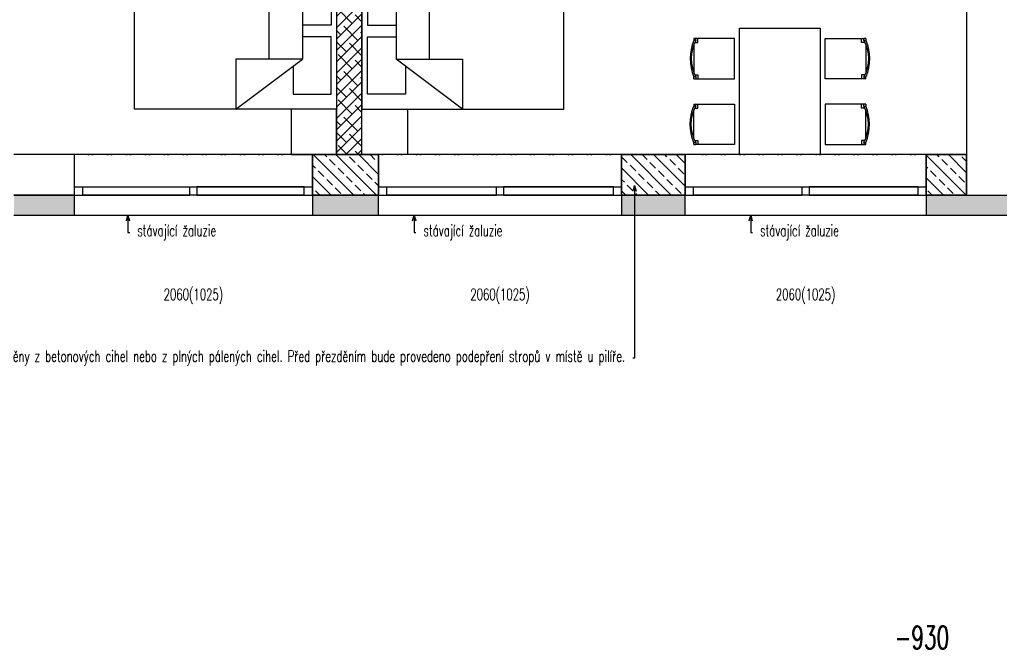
# Model space of a CAD drawing. Header units: millimetres. Extents: x -239306 to 235396, y -2942 to 28189.
# Tile 21 of 37: x 32797 to 42544, y 935 to 7165. Entities that reach past the tile are written whole.
import ezdxf
from ezdxf import colors
from ezdxf.entities.mleader import LeaderData, LeaderLine
from ezdxf.enums import TextEntityAlignment as Align
from ezdxf.math import Vec2, Vec3

# ---------------------------------------------------------------- set-up
doc = ezdxf.new("R2010")
doc.units = ezdxf.units.MM
doc.header["$LTSCALE"] = 300
doc.linetypes.add('DIVIDE2', pattern=[0.625, 0.25, -0.125, 0, -0.125, 0, -0.125])
for name, color, linetype in [('A-Dimline-D', 221, 'Continuous'), ('A-Dimline-D @ 50', 221, 'Continuous'), ('A-Furniture-G', 10, 'Continuous'), ('A-Wall-Abov', 32, 'DIVIDE2'), ('A-Wall-Blow', 30, 'Continuous'), ('A-Wall-Comp', 22, 'Continuous'), ('A-Wall-G', 50, 'Continuous'), ('A-Wall-Patt', 12, 'Continuous'), ('A-Window-G', 92, 'Continuous'), ('A-WindowAssy-G', 102, 'Continuous')]:
    doc.layers.add(name, color=color, linetype=linetype)
doc.styles.add('Dim', font='simplex.shx', dxfattribs={"width": 0.65})
doc.styles.get("Standard").update_dxf_attribs({"font": 'simplex.shx', "width": 0.65})

# ---------------------------------------------------------------- blocks, each defined once
blk = doc.blocks.new('WindoWHSH')
at = {"width": 0.65}
blk.add_attdef('WindowST:HSH', text='', height=1, dxfattribs=at).set_placement((0, -0.4), align=Align.TOP_CENTER)
blk = doc.blocks.new('_Open30')
at = {"color": 0, "lineweight": -2}
for p, q in [((-1, 0.27), (0, 0)), ((0, 0), (-1, -0.27)), ((0, 0), (-1, 0))]:
    blk.add_line(p, q, dxfattribs=at)
blk = doc.blocks.new('dvojsklo')
at = {"color": 0, "linetype": 'ByBlock'}
for p, q in [((500, 25), (-500, 25)), ((-500, -25), (500, -25))]:
    blk.add_line(p, q, dxfattribs=at)
blk = doc.blocks.new('M_DFURN_BED_3D DOUBLE BED_P')
at = {"color": 0, "linetype": 'ByBlock', "lineweight": -2}
blk.add_line((0.1696, 0.5), (0.1696, -0.1712), dxfattribs=at)
for points in [[(0, -0.5), (1, -0.5), (1, 0.5), (0, 0.5)], [(0.1696, -0.1712), (0.4984, -0.1712), (0.4984, -0.5)]]:
    blk.add_lwpolyline(points, close=True, dxfattribs=at)
for points in [[(0.334, -0.1712), (0.334, 0.5)], [(0.1696, 0.3998), (0.0277, 0.3998), (0.0277, 0.0549), (0.1696, 0.0549)], [(0.2153, -0.2178), (0.2153, -0.4019), (0.0277, -0.4019), (0.0277, -0.0221), (0.1696, -0.0221)]]:
    blk.add_lwpolyline(points, dxfattribs=at)
at = {"layer": 'DEFPOINTS', "color": 0, "linetype": 'ByBlock', "lineweight": -2}
for p in [(0, 0.5), (1, 0), (0, -0.5)]:
    blk.add_point(p, dxfattribs=at)
blk = doc.blocks.new('SYMBOL_Closet_3_2D')
blk.add_lwpolyline([(0, 0), (0.45, 0), (0.45, -0.45), (0, -0.45)], close=True)
blk = doc.blocks.new('SYMBOL_Table_3_2D')
blk.add_lwpolyline([(-0.625, 0.4), (0.625, 0.4), (0.625, -0.4), (-0.625, -0.4), (-0.625, 0.4)])
blk = doc.blocks.new('SYMBOL_Chair_1_2D')
at = {"extrusion": (-1, 1.22461e-16, -3.67382e-16)}
for p, q in [((-0.4, 0.2), (-0.4, 0.18)), ((-0.4, -0.2), (-0.4, -0.18))]:
    blk.add_line(p, q, dxfattribs=at)
at = {"extrusion": (-2.44921e-16, 1, 0)}
blk.add_line((-0.4, 0.2), (-0.38, 0.2), dxfattribs=at)
for p, q in [((-0.4, 0.2), (-0.4, 0.18)), ((-0.4, 0.2), (-0.38, 0.2)), ((0, 0.2), (-0.4, 0.2)), ((-0.38, 0.18), (-0.38, 0.2)), ((0, -0.2), (0, 0.2)), ((-0.38, 0.18), (-0.4, 0.18)), ((-0.4, 0.139), (-0.4, -0.139)), ((-0.3906, 0.16), (-0.36, 0.16)), ((-0.38, -0.18), (-0.4, -0.18)), ((-0.4, -0.2), (-0.4, -0.18)), ((-0.3906, -0.16), (-0.36, -0.16)), ((-0.38, -0.18), (-0.38, -0.2)), ((-0.4, -0.2), (-0.38, -0.2)), ((-0.4, -0.2), (0, -0.2))]:
    blk.add_line(p, q)
at = {"extrusion": (0.998752, 2.44616e-16, 0.049938)}
blk.add_line((-0.38, 0.18), (-0.38, 0.2), dxfattribs=at)
at = {"extrusion": (0.998752, 1.22308e-16, 0.049938)}
blk.add_line((-0.36, 0.16), (-0.36, 0.2), dxfattribs=at)
at = {"extrusion": (4.28077e-17, -0.998752, 0.049938)}
blk.add_line((-0.38, 0.18), (-0.4, 0.18), dxfattribs=at)
blk.add_line((-0.38, 0.18), (-0.4, 0.18), dxfattribs=at)
at = {"extrusion": (-7.95001e-17, 0.998752, 0.049938)}
blk.add_line((-0.38, -0.18), (-0.4, -0.18), dxfattribs=at)
at = {"extrusion": (0.998752, -1.22308e-16, 0.049938)}
for p, q in [((-0.38, -0.18), (-0.38, -0.2)), ((-0.36, -0.16), (-0.36, -0.2))]:
    blk.add_line(p, q, dxfattribs=at)
at = {"extrusion": (-1.83691e-16, -1, 0)}
blk.add_line((-0.4, -0.2), (-0.38, -0.2), dxfattribs=at)
for centre, radius, start, end in [((0.013, 0), 0.4505, 156.44981, 203.55019), ((-0.0629, 0), 0.3647, 150.42038, 209.57504)]:
    blk.add_arc(centre, radius, start, end)

msp = doc.modelspace()

# ---------------------------------------------------------------- hatches: boundary and pattern name
at = {"layer": 'A-Wall-Patt', "linetype": 'Continuous', "lineweight": -3}
h = msp.add_hatch(dxfattribs=at)
h.set_pattern_fill('ANSI38', color=254, scale=25, style=0)
h.paths.add_polyline_path([(36185, 8980), (35935, 8980), (35935, 5830), (36185, 5830)], flags=0)
h.paths.add_polyline_path([(35935, 8980), (36185, 8980), (36185, 11615), (36060, 11677.5), (35935, 11615)], flags=0)
h = msp.add_hatch(dxfattribs=at)
h.set_pattern_fill('ANSI33', color=254, scale=25, angle=90, style=0)
h.paths.add_polyline_path([(35695, 5430), (36350, 5430), (36350, 5830), (35695, 5830)], flags=0)
h = msp.add_hatch(dxfattribs=at)
h.set_pattern_fill('ANSI33', color=254, scale=25, angle=90, style=0)
h.paths.add_polyline_path([(38755, 5430), (39385, 5430), (39385, 5830), (38755, 5830)], flags=0)
h = msp.add_hatch(dxfattribs=at)
h.set_pattern_fill('ANSI33', color=254, scale=25, angle=90, style=0)
h.paths.add_polyline_path([(41770, 5430), (42170, 5430), (42170, 5830), (41770, 5830)], flags=0)
h = msp.add_hatch(dxfattribs=at)
h.set_pattern_fill('HONEY', color=254, scale=15, style=0)
h.paths.add_polyline_path([(11725, 5430), (11725, 5230), (12360, 5230), (12360, 5430)], flags=0)
h.paths.add_polyline_path([(9370, 5230), (9370, 5430), (8800, 5430), (8600, 5230)], flags=0)
h.paths.add_polyline_path([(17735, 5430), (17735, 5230), (18390, 5230), (18390, 5430)], flags=0)
h.paths.add_polyline_path([(15365, 5230), (15365, 5430), (14730, 5430), (14730, 5230)], flags=0)
h.paths.add_polyline_path([(23740, 5430), (23740, 5230), (24360, 5230), (24360, 5430)], flags=0)
h.paths.add_polyline_path([(21380, 5230), (21380, 5430), (20750, 5430), (20750, 5230)], flags=0)
h.paths.add_polyline_path([(29725, 5430), (29725, 5230), (30375, 5230), (30375, 5430)], flags=0)
h.paths.add_polyline_path([(27370, 5230), (27370, 5430), (26745, 5430), (26745, 5230)], flags=0)
h.paths.add_polyline_path([(41770, 5430), (41770, 5230), (42570, 5230), (42570, 5430)], flags=0)
h.paths.add_polyline_path([(39385, 5230), (39385, 5430), (38755, 5430), (38755, 5230)], flags=0)
h.paths.add_polyline_path([(36350, 5230), (36350, 5430), (35695, 5430), (35695, 5230)], flags=0)
h.paths.add_polyline_path([(33340, 5230), (33340, 5430), (32740, 5430), (32740, 5230)], flags=0)

# ---------------------------------------------------------------- linework, layer by layer
at = {"layer": 'A-Wall-Abov', "linetype": 'DIVIDE2', "lineweight": -3}
for p, q in [((35695, 5830), (33340, 5830)), ((38755, 5830), (36350, 5830)), ((41770, 5830), (39385, 5830)), ((33340, 5230), (35695, 5230)), ((36350, 5230), (38755, 5230)), ((39385, 5230), (41770, 5230))]:
    msp.add_line(p, q, dxfattribs=at)
at = {"layer": 'A-Wall-Blow', "linetype": 'Continuous', "lineweight": -3}
for p, q in [((35695, 5830), (33340, 5830)), ((38755, 5830), (36350, 5830)), ((41770, 5830), (39385, 5830)), ((33340, 5230), (35695, 5230)), ((36350, 5230), (38755, 5230)), ((39385, 5230), (41770, 5230))]:
    msp.add_line(p, q, dxfattribs=at)
at = {"layer": 'A-Wall-Comp', "linetype": 'Continuous', "lineweight": -3}
for p, q in [((35695, 5830), (36350, 5830)), ((35695, 5430), (35695, 5830)), ((35695, 5830), (36350, 5830)), ((35695, 5430), (35695, 5830)), ((36185, 5830), (35935, 5830)), ((35935, 5830), (36185, 5830)), ((36350, 5830), (36350, 5430)), ((36350, 5430), (36350, 5830)), ((38755, 5830), (39385, 5830)), ((38755, 5430), (38755, 5830)), ((38755, 5830), (39385, 5830)), ((38755, 5430), (38755, 5830)), ((39385, 5830), (39385, 5430)), ((39385, 5430), (39385, 5830)), ((41770, 5830), (42170, 5830)), ((41770, 5430), (41770, 5830)), ((41770, 5830), (42170, 5830)), ((41770, 5430), (41770, 5830)), ((42170, 5830), (42170, 5430)), ((42170, 5430), (42170, 5830)), ((32740, 5430), (33340, 5430)), ((33340, 5430), (32740, 5430)), ((35695, 5430), (36350, 5430)), ((36350, 5430), (35695, 5430)), ((36350, 5430), (35695, 5430)), ((35695, 5430), (36350, 5430)), ((38755, 5430), (39385, 5430)), ((39385, 5430), (38755, 5430)), ((39385, 5430), (38755, 5430)), ((38755, 5430), (39385, 5430)), ((41770, 5430), (42170, 5430)), ((41770, 5430), (42570, 5430)), ((42170, 5430), (41770, 5430)), ((41770, 5430), (42170, 5430)), ((42170, 5430), (42570, 5430))]:
    msp.add_line(p, q, dxfattribs=at)
at = {"layer": 'A-Wall-G', "linetype": 'Continuous', "lineweight": -3}
for p, q in [((35935, 8980), (35935, 5830)), ((36185, 5830), (36185, 8980)), ((42170, 7250), (42170, 5830)), ((33340, 5830), (32740, 5830)), ((33340, 5230), (33340, 5830)), ((35935, 5830), (35695, 5830)), ((35695, 5830), (35695, 5230)), ((36350, 5830), (36185, 5830)), ((36350, 5230), (36350, 5830)), ((39385, 5830), (38755, 5830)), ((38755, 5830), (38755, 5230)), ((39385, 5230), (39385, 5830)), ((41770, 5830), (41770, 5230)), ((42170, 5830), (41770, 5830)), ((32740, 5230), (33340, 5230)), ((35695, 5230), (36350, 5230)), ((38755, 5230), (39385, 5230)), ((41770, 5230), (42570, 5230))]:
    msp.add_line(p, q, dxfattribs=at)
at = {"layer": 'A-WindowAssy-G', "linetype": 'Continuous', "lineweight": -3}
for p, q in [((33340, 5430), (33340, 5510)), ((33340, 5510), (34482.5, 5510)), ((33420, 5510), (33420, 5430)), ((34482.5, 5430), (34482.5, 5510)), ((34482.5, 5510), (34552.5, 5510)), ((34552.5, 5510), (35695, 5510)), ((34552.5, 5510), (34552.5, 5430)), ((35615, 5430), (35615, 5510)), ((35695, 5510), (35695, 5430)), ((36350, 5430), (36350, 5510)), ((36350, 5510), (37517.5, 5510)), ((36430, 5510), (36430, 5430)), ((37517.5, 5430), (37517.5, 5510)), ((37517.5, 5510), (37587.5, 5510)), ((37587.5, 5510), (38755, 5510)), ((37587.5, 5510), (37587.5, 5430)), ((38675, 5430), (38675, 5510)), ((38755, 5510), (38755, 5430)), ((39385, 5430), (39385, 5510)), ((39385, 5510), (40542.5, 5510)), ((39465, 5510), (39465, 5430)), ((40542.5, 5430), (40542.5, 5510)), ((40542.5, 5510), (40612.5, 5510)), ((40612.5, 5510), (41770, 5510)), ((40612.5, 5510), (40612.5, 5430)), ((41690, 5430), (41690, 5510)), ((41770, 5510), (41770, 5430)), ((33340, 5430), (34482.5, 5430)), ((34552.5, 5430), (34482.5, 5430)), ((34552.5, 5430), (35695, 5430)), ((36350, 5430), (37517.5, 5430)), ((37587.5, 5430), (37517.5, 5430)), ((37587.5, 5430), (38755, 5430)), ((39385, 5430), (40542.5, 5430)), ((40612.5, 5430), (40542.5, 5430)), ((40612.5, 5430), (41770, 5430))]:
    msp.add_line(p, q, dxfattribs=at)

# ---------------------------------------------------------------- block references
at = {"layer": 'A-Dimline-D @ 50', "linetype": 'Continuous', "lineweight": -3, "xscale": 112.5, "yscale": 112.5, "zscale": 112.5}
for p in [(34517.5, 4547.4), (37552.5, 4547.4), (40577.5, 4547.4)]:
    msp.add_blockref('WindoWHSH', p, dxfattribs=at).add_auto_attribs({'WindowST:HSH': '2060(1025)'})
at = {"layer": 'A-Furniture-G', "linetype": 'Continuous', "lineweight": -3, "extrusion": (0, 0, -1)}
for name, p, xscale, yscale, zscale in [('M_DFURN_BED_3D DOUBLE BED_P', (-35935, 7030), 2000, 1500, -550), ('SYMBOL_Chair_1_2D', (-40771.7, 6780), 1000, 1000, -1000), ('SYMBOL_Closet_3_2D', (-35935, 6280), 1000, 1000, -1000)]:
    msp.add_blockref(name, p, dxfattribs=dict(at, xscale=xscale, yscale=yscale, zscale=zscale))
at = {"layer": 'A-Furniture-G', "linetype": 'Continuous', "lineweight": -3}
for name, p, xscale, yscale, zscale in [('M_DFURN_BED_3D DOUBLE BED_P', (36185, 7030), 2000, 1500, 550), ('SYMBOL_Chair_1_2D', (39871.7, 6780), 1000, 1000, 1000), ('SYMBOL_Closet_3_2D', (36185, 6280), 1000, 1000, 1000)]:
    msp.add_blockref(name, p, dxfattribs=dict(at, xscale=xscale, yscale=yscale, zscale=zscale))
at = {"layer": 'A-Furniture-G', "linetype": 'Continuous', "lineweight": -3, "xscale": 1000, "yscale": 1000, "zscale": 1000}
for name, p, rotation in [('SYMBOL_Table_3_2D', (40321.7, 6455), 270), ('SYMBOL_Chair_1_2D', (40771.7, 6130), 180)]:
    msp.add_blockref(name, p, dxfattribs=dict(at, rotation=rotation))
at = {"layer": 'A-Furniture-G', "linetype": 'Continuous', "lineweight": -3, "extrusion": (0, 0, -1), "xscale": 1000, "yscale": 1000, "zscale": -1000, "rotation": 180}
msp.add_blockref('SYMBOL_Chair_1_2D', (-39871.7, 6130), dxfattribs=at)
at = {"layer": 'A-Window-G', "linetype": 'Continuous', "lineweight": -3, "extrusion": (0, 0, -1), "yscale": 1.6, "zscale": -1}
for p, xscale in [((-33951.2, 5470, -1025), 1.0625), ((-33951.2, 5470, -1025), 1.0625), ((-35083.8, 5470, -1025), 1.0625), ((-36973.8, 5470, -1025), 1.0875), ((-36973.8, 5470, -1025), 1.0875), ((-38131.2, 5470, -1025), 1.0875), ((-40003.8, 5470, -1025), 1.0775), ((-40003.8, 5470, -1025), 1.0775), ((-41151.2, 5470, -1025), 1.0775)]:
    msp.add_blockref('dvojsklo', p, dxfattribs=dict(at, xscale=xscale))
at = {"layer": 'A-Window-G', "linetype": 'Continuous', "lineweight": -3, "yscale": 1.6}
for p, xscale in [((35083.8, 5470, 1025), 1.0625), ((38131.2, 5470, 1025), 1.0875), ((41151.2, 5470, 1025), 1.0775)]:
    msp.add_blockref('dvojsklo', p, dxfattribs=dict(at, xscale=xscale))

# ---------------------------------------------------------------- texts
at = {"layer": 'A-Dimline-D', "insert": (41459.3, 1163.7), "char_height": 225, "attachment_point": 1, "style": 'Dim'}
msp.add_mtext('-930', dxfattribs=at)

# ---------------------------------------------------------------- leaders
at = {"layer": 'A-Dimline-D'}
ml = msp.add_multileader_mtext('Standard', dxfattribs=at)
ml.set_content('v místě uložení nové zdi na stávající panel bude u panelu proražena horní skořepina nad dutinou a celá dutina bude zabetonována', color=256)
ml.set_leader_properties()
ml.set_arrow_properties(name='OPEN30')
ml.build(insert=Vec2(0, 0))
ml.multileader.update_dxf_attribs({"dogleg_length": 0.36, "arrow_head_size": 56.2, "scale": 50})
ctx = ml.context
ctx.base_point, ctx.scale, ctx.char_height, ctx.arrow_head_size, ctx.landing_gap_size, ctx.plane_origin = Vec3(14520.2, 3837.1), 50, 112.5, 56.2, 75, Vec3(21693.7, 7887)
notes = []
notes.append((ctx, [(1, (1, 1, 0), (17728.1, 3837.1), (-1, 0), 70.2, [(2, [(12044.2, 6978.1)], 0, []), (3, [(18084, 6042)], 0, [])])]))
ctx.mtext.insert, ctx.mtext.width, ctx.mtext.flow_direction = Vec3(14595.2, 3893.4), 3066.092, 5
ml = msp.add_multileader_mtext('Standard', dxfattribs=at)
ml.set_content('v místě uložení nové zdi na stávající panel bude u panelu proražena horní skořepina nad dutinou a celá dutina bude zabetonována', color=256)
ml.set_leader_properties()
ml.set_arrow_properties(name='OPEN30')
ml.build(insert=Vec2(0, 0))
ml.multileader.update_dxf_attribs({"dogleg_length": 0.36, "arrow_head_size": 56.2, "scale": 50})
ctx = ml.context
ctx.base_point, ctx.scale, ctx.char_height, ctx.arrow_head_size, ctx.landing_gap_size, ctx.plane_origin = Vec3(23581.9, 3630.4), 50, 112.5, 56.2, 75, Vec3(33736.9, 7887)
notes.append((ctx, [(1, (1, 1, 0), (26789.8, 3630.4), (-1, 0), 70.2, [(2, [(24087.4, 6978.1)], 0, []), (3, [(30127.2, 6042)], 0, [])])]))
ctx.mtext.insert, ctx.mtext.width, ctx.mtext.flow_direction = Vec3(23656.9, 3686.7), 3066.092, 5
ml = msp.add_multileader_mtext('Standard', dxfattribs=at)
ml.set_content('Meziokenní pilíře, které byly v minulosti částečně dozdívány z porobetonových tvárnic nebo byly narušeny prováděním instalací, budou přezděny z betonových cihel nebo z plných pálených cihel. Před přezděním bude provedeno podepření stropů v místě u pilíře.', color=256)
ml.set_leader_properties()
ml.set_arrow_properties(name='OPEN30')
ml.build(insert=Vec2(0, 0))
ml.multileader.update_dxf_attribs({"dogleg_length": 0.36, "arrow_head_size": 56.2, "scale": 50})
ctx = ml.context
ctx.base_point, ctx.scale, ctx.char_height, ctx.arrow_head_size, ctx.landing_gap_size, ctx.plane_origin = Vec3(34237.9, 3817.1), 50, 112.5, 56.2, 75, Vec3(38883.9, 5523.5)
ctx.text_align_type = 2
notes.append((ctx, [(0, (1, 1, 0), (38883.9, 3817.1), (-1, 0), 18, [(0, [(38883.9, 5523.5)], 0, [])])]))
ctx.mtext.insert, ctx.mtext.width, ctx.mtext.alignment, ctx.mtext.flow_direction = Vec3(38790.9, 3892.1), 4539.9, 3, 5
ml = msp.add_multileader_mtext('Standard', dxfattribs=at)
ml.set_content('stávající žaluzie', color=256)
ml.set_leader_properties()
ml.set_arrow_properties(name='OPEN30')
ml.build(insert=Vec2(0, 0))
ml.multileader.update_dxf_attribs({"dogleg_length": 0.36, "arrow_head_size": 56.2, "scale": 50})
ctx = ml.context
ctx.base_point, ctx.scale, ctx.char_height, ctx.arrow_head_size, ctx.landing_gap_size, ctx.plane_origin = Vec3(33886.8, 5059.9), 50, 112.5, 56.2, 75, Vec3(33868.8, 5230)
notes.append((ctx, [(0, (1, 1, 0), (33868.8, 5059.9), (1, 0), 18, [(0, [(33868.8, 5230)], 0, [])])]))
ctx.mtext.insert, ctx.mtext.flow_direction = Vec3(33961.8, 5134.9), 5
ml = msp.add_multileader_mtext('Standard', dxfattribs=at)
ml.set_content('stávající žaluzie', color=256)
ml.set_leader_properties()
ml.set_arrow_properties(name='OPEN30')
ml.build(insert=Vec2(0, 0))
ml.multileader.update_dxf_attribs({"dogleg_length": 0.36, "arrow_head_size": 56.2, "scale": 50})
ctx = ml.context
ctx.base_point, ctx.scale, ctx.char_height, ctx.arrow_head_size, ctx.landing_gap_size, ctx.plane_origin = Vec3(36720, 5059.9), 50, 112.5, 56.2, 75, Vec3(36702, 5230)
notes.append((ctx, [(0, (1, 1, 0), (36702, 5059.9), (1, 0), 18, [(0, [(36702, 5230)], 0, [])])]))
ctx.mtext.insert, ctx.mtext.flow_direction = Vec3(36795, 5134.9), 5
ml = msp.add_multileader_mtext('Standard', dxfattribs=at)
ml.set_content('stávající žaluzie', color=256)
ml.set_leader_properties()
ml.set_arrow_properties(name='OPEN30')
ml.build(insert=Vec2(0, 0))
ml.multileader.update_dxf_attribs({"dogleg_length": 0.36, "arrow_head_size": 56.2, "scale": 50})
ctx = ml.context
ctx.base_point, ctx.scale, ctx.char_height, ctx.arrow_head_size, ctx.landing_gap_size, ctx.plane_origin = Vec3(40051.2, 5059.9), 50, 112.5, 56.2, 75, Vec3(40033.2, 5230)
notes.append((ctx, [(0, (1, 1, 0), (40033.2, 5059.9), (1, 0), 18, [(0, [(40033.2, 5230)], 0, [])])]))
ctx.mtext.insert, ctx.mtext.flow_direction = Vec3(40126.2, 5134.9), 5
for ctx, leaders in notes:
    for number, flags, end, landing, length, lines in leaders:
        leader = LeaderData()
        leader.index, (leader.has_last_leader_line, leader.has_dogleg_vector, leader.attachment_direction) = number, flags
        leader.last_leader_point, leader.dogleg_vector, leader.dogleg_length = Vec3(end), Vec3(landing), length
        for number, points, colour, breaks in lines:
            line = LeaderLine()
            line.index, line.vertices, line.color, line.breaks = number, Vec3.list(points), colors.encode_raw_color(colour), breaks
            leader.lines.append(line)
        ctx.leaders.append(leader)

doc.saveas('drawing.dxf')
